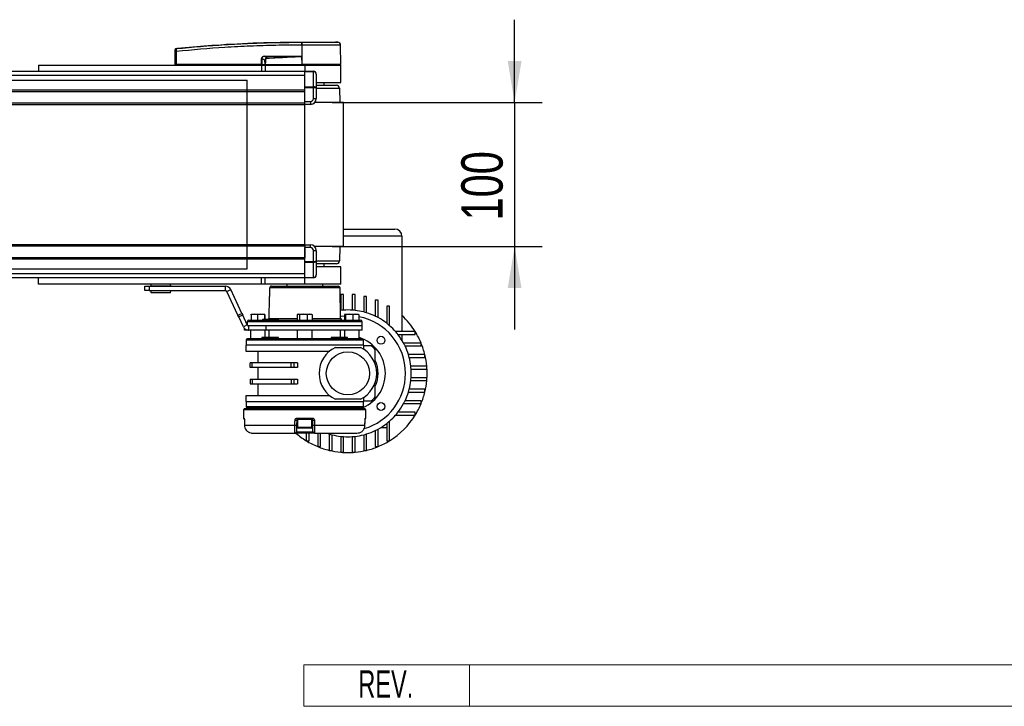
# Model space of a CAD drawing. Header units: millimetres. Extents: x 0 to 420, y 0 to 297.
# Tile 9 of 71: x 195 to 266, y 66 to 116. Entities that reach past the tile are written whole.
import ezdxf
from ezdxf.enums import TextEntityAlignment as Align

# ---------------------------------------------------------------- set-up
doc = ezdxf.new("R2010")
doc.units = ezdxf.units.MM
doc.layers.add('CARTIGLIO', color=140, linetype='Continuous')
doc.layers.add('QUOTE', color=174, linetype='Continuous')
doc.styles.add('SLDTEXTSTYLE0', font='TXT', dxfattribs={"width": 0.638298})
doc.styles.add('SLDTEXTSTYLE3', font='TXT', dxfattribs={"width": 0.75})
doc.dimstyles.new('SLDDIMSTYLE2', dxfattribs={"dimtxt": 3, "dimasz": 3, "dimexe": 0, "dimexo": 0.0625, "dimgap": 0.75, "dimtad": 1, "dimlfac": 9.583032, "dimrnd": 1e-09, "dimzin": 12, "dimdsep": 46, "dimtxsty": 'SLDTEXTSTYLE3', "dimsah": 1, "dimcen": 0.09, "dimadec": 0, "dimazin": 3, "dimtfac": 1, "dimtdec": 3, "dimtmove": 0, "dimatfit": 0, "dimfxl": 0, "dimfrac": 2, "dimtolj": 1, "dimtzin": 12, "dimarcsym": 0})

# ---------------------------------------------------------------- blocks, each defined once
blk = doc.blocks.new('SW_NOTE_0_27')
at = {"layer": 'CARTIGLIO', "color": 0, "insert": (2.34, 2.578), "char_height": 2, "attachment_point": 2, "style": 'SLDTEXTSTYLE0'}
blk.add_mtext('REV.', dxfattribs=at)
blk = doc.blocks.new('Cartiglio ALUSIC')
at = {"color": 161, "linetype": 'Continuous', "lineweight": 18}
for p, q in [((113.971, 150.999), (113.971, 153.999)), ((113.971, 153.999), (313.621, 153.999)), ((125.971, 153.999), (125.971, 150.999)), ((113.971, 150.999), (313.621, 150.999))]:
    blk.add_line(p, q, dxfattribs=at)
at = {"layer": 'CARTIGLIO', "color": 140}
blk.add_blockref('SW_NOTE_0_27', (117.568, 151.037), dxfattribs=at)
at = {"layer": 'CARTIGLIO', "color": 140, "style": 'SLDTEXTSTYLE0', "width": 0.638298}
for tag, height, p in [('AUTOATTR1', 3.5, (223.449, 133.7)), ('AUTOATTR2', 3.5, (221.929, 127.422)), ('AUTOATTR11', 3.5, (222.862, 121.411)), ('AUTOATTR8', 4, (219.244, 110.003)), ('AUTOATTR9', 4, (218.122, 100.423)), ('AUTOATTR0', 4, (249.033, 100.312))]:
    blk.add_attdef(tag, text='', height=height, dxfattribs=at).set_placement(p, align=Align.TOP_CENTER)
at = {"layer": 'CARTIGLIO', "color": 140}
for tag in ['AUTOATTR13', 'AUTOATTR12', 'AUTOATTR10', 'AUTOATTR7', 'AUTOATTR6', 'AUTOATTR5', 'AUTOATTR4', 'AUTOATTR3']:
    blk.add_attdef(tag, (0, 0), '', height=4, dxfattribs=at)
blk = doc.blocks.new('_D_4')
at = {"layer": 'QUOTE'}
for p, q in [((230.451, 109.906), (230.451, 115.906)), ((217.237, 109.906), (232.451, 109.906)), ((230.451, 109.906), (230.451, 99.471)), ((217.237, 99.471), (232.451, 99.471)), ((230.451, 99.471), (230.451, 93.471))]:
    blk.add_line(p, q, dxfattribs=at)
for points in [[(230.451, 109.906), (230.951, 112.906), (229.951, 112.906)], [(230.451, 99.471), (229.951, 96.471), (230.951, 96.471)]]:
    blk.add_solid(points, dxfattribs=at)
at = {"layer": 'QUOTE', "insert": (226.584, 101.364), "char_height": 3, "attachment_point": 1, "rotation": 90, "style": 'SLDTEXTSTYLE3'}
blk.add_mtext('100', dxfattribs=at)

msp = doc.modelspace()

# ---------------------------------------------------------------- linework, layer by layer
at = {"color": 7, "linetype": 'Continuous', "lineweight": 25}
for p, q in [((215.0192, 114.2892), (215.0193, 114.2892)), ((217.6466, 114.2748), (217.4651, 114.2892)), ((205.846, 112.6717), (205.8541, 113.6061)), ((205.9306, 113.6061), (205.9224, 112.6717)), ((205.9304, 113.8272), (205.9303, 113.8272)), ((215.019, 114.0692), (215.0021, 114.0692)), ((215.019, 114.0692), (215.018, 112.6717)), ((217.8454, 112.6717), (217.8332, 114.0691)), ((212.1121, 112.6717), (212.1138, 113.093)), ((212.1333, 113.093), (212.1316, 112.6717)), ((212.3534, 112.9785), (212.1333, 113.093)), ((212.3415, 113.2368), (212.525, 113.1414)), ((214.7904, 113.2368), (212.3415, 113.2368)), ((212.3429, 113.2637), (214.7917, 113.2637)), ((215.0124, 113.2512), (215.0125, 113.2454)), ((215.0125, 113.2454), (215.0175, 112.6717)), ((176.2804, 112.1719), (215.2371, 112.1719)), ((195.9322, 112.6196), (195.9322, 112.1719)), ((195.9322, 112.6196), (212.1066, 112.6196)), ((205.846, 112.6717), (205.9224, 112.6717)), ((205.8968, 112.6717), (205.8977, 112.6196)), ((212.1121, 112.6717), (205.9224, 112.6717)), ((205.9263, 112.6717), (205.9264, 112.6196)), ((212.1066, 112.6196), (212.1066, 112.1719)), ((212.1066, 112.6196), (212.3675, 112.6196)), ((212.1316, 112.6717), (212.1121, 112.6717)), ((212.1162, 112.6717), (212.1163, 112.6196)), ((212.1316, 112.6717), (212.3643, 112.6717)), ((212.1677, 112.6717), (212.1683, 112.6196)), ((212.3675, 112.6196), (212.3675, 112.1719)), ((212.3675, 112.6196), (215.2371, 112.6196)), ((212.3723, 112.6717), (215.0175, 112.6717)), ((212.3886, 112.6717), (212.389, 112.6196)), ((215.018, 112.6717), (215.0175, 112.6717)), ((217.8454, 112.6717), (215.018, 112.6717)), ((215.0201, 112.6717), (215.0201, 112.6196)), ((215.2371, 112.6196), (217.8459, 112.6196)), ((215.2371, 112.6196), (215.2371, 112.1719)), ((215.2371, 112.1719), (215.8632, 112.1719)), ((215.2371, 112.1414), (215.2371, 112.1719)), ((215.8632, 112.1414), (215.2371, 112.1414)), ((215.2371, 111.0546), (215.2371, 112.1414)), ((215.8632, 112.1719), (215.8632, 112.1414)), ((215.8632, 111.0546), (215.8632, 112.1414)), ((217.7937, 112.6196), (217.7946, 112.6717)), ((217.8459, 111.3673), (217.8459, 112.6196)), ((58.7105, 111.8862), (215.2371, 111.8862)), ((216.0719, 111.9632), (216.0719, 110.9376)), ((216.0824, 111.3673), (217.8459, 111.3673)), ((216.6459, 111.1586), (216.6459, 111.3673)), ((58.7105, 110.8154), (215.2371, 110.8154)), ((58.7105, 110.711), (215.2371, 110.711)), ((215.2371, 111.0546), (215.8632, 111.0546)), ((215.2371, 110.9808), (215.2371, 111.0546)), ((215.8632, 110.9808), (215.2371, 110.9808)), ((215.2371, 109.9806), (215.2371, 110.9808)), ((215.2371, 109.8762), (215.2371, 110.711)), ((215.8632, 111.0546), (215.8632, 110.9808)), ((215.8632, 110.1893), (215.8632, 110.9808)), ((216.0719, 111.1586), (217.5328, 111.1586)), ((216.0719, 110.9499), (217.7937, 110.9499)), ((216.0719, 110.9376), (216.0719, 110.1893)), ((217.8111, 109.9064), (217.7937, 110.9499)), ((215.2371, 109.9806), (215.6545, 109.9806)), ((215.6545, 109.9806), (215.6545, 109.7718)), ((215.8632, 110.1893), (216.0719, 110.1893)), ((58.7105, 109.8762), (215.2371, 109.8762)), ((58.7105, 109.7718), (215.2371, 109.7718)), ((215.2371, 109.7718), (215.2371, 109.8762)), ((215.6545, 109.7718), (215.2371, 109.7718)), ((215.2371, 99.6059), (215.2371, 109.7718)), ((218.0546, 109.9064), (215.9615, 109.9064)), ((218.0546, 99.4713), (218.0546, 109.9064)), ((218.0546, 100.7439), (221.7591, 100.7439)), ((222.2808, 100.2221), (218.0546, 100.2221)), ((222.2808, 100.2221), (222.2808, 93.3141)), ((215.2371, 99.6059), (58.7105, 99.6059)), ((215.2371, 99.5015), (58.7105, 99.5015)), ((215.2371, 99.6059), (215.6545, 99.6059)), ((215.2371, 99.6059), (215.2371, 99.5015)), ((215.2371, 99.5015), (215.2371, 98.6667)), ((215.6545, 99.3972), (215.2371, 99.3972)), ((215.2371, 98.3969), (215.2371, 99.3972)), ((215.6545, 99.3972), (215.6545, 99.6059)), ((218.0546, 99.4713), (215.9615, 99.4713)), ((217.7937, 98.4278), (217.8111, 99.4713)), ((215.2371, 98.6667), (58.7105, 98.6667)), ((215.2371, 98.5624), (58.7105, 98.5624)), ((215.8632, 99.1885), (216.0719, 99.1885)), ((215.8632, 98.3969), (215.8632, 99.1885)), ((216.0719, 99.1885), (216.0719, 98.4401)), ((215.2371, 98.3969), (215.8632, 98.3969)), ((215.2371, 98.3231), (215.2371, 98.3969)), ((215.8632, 98.3231), (215.2371, 98.3231)), ((215.2371, 97.2364), (215.2371, 98.3231)), ((215.8632, 98.3969), (215.8632, 98.3231)), ((215.8632, 97.2364), (215.8632, 98.3231)), ((216.0719, 98.4401), (216.0719, 97.4145)), ((216.0719, 98.4278), (217.7937, 98.4278)), ((217.5328, 98.2191), (216.0719, 98.2191)), ((217.8459, 98.0104), (216.0824, 98.0104)), ((216.6459, 98.0104), (216.6459, 98.2191)), ((217.8459, 96.7582), (217.8459, 98.0104)), ((215.2371, 97.4916), (58.7105, 97.4916)), ((215.2371, 97.2058), (176.7165, 97.2058)), ((195.9322, 96.7582), (195.9322, 97.2058)), ((212.1066, 96.7582), (212.1066, 97.2058)), ((212.3675, 96.7582), (212.3675, 97.2058)), ((215.2371, 97.2364), (215.8632, 97.2364)), ((215.2371, 97.2058), (215.2371, 97.2364)), ((215.8632, 97.2058), (215.2371, 97.2058)), ((215.2371, 96.7582), (215.2371, 97.2058)), ((215.8632, 97.2364), (215.8632, 97.2058)), ((212.1066, 96.7582), (195.9322, 96.7582)), ((199.9475, 96.7582), (199.9475, 96.7556)), ((200.7812, 96.7556), (200.7812, 96.7582)), ((203.658, 96.2886), (203.658, 96.6017)), ((203.658, 96.6017), (203.9711, 96.6017)), ((203.9711, 96.6017), (203.9711, 96.2886)), ((203.9711, 96.6017), (209.4966, 96.6017)), ((204.0928, 96.7384), (204.087, 96.6288)), ((204.087, 96.6288), (205.5248, 96.6288)), ((204.1043, 96.7384), (204.0928, 96.7384)), ((205.519, 96.7384), (204.1043, 96.7384)), ((204.1192, 96.6069), (204.1079, 96.6069)), ((205.5039, 96.6069), (204.1192, 96.6069)), ((204.1693, 96.6069), (204.1693, 96.6017)), ((205.4424, 96.6017), (205.4424, 96.6069)), ((205.5248, 96.6288), (205.519, 96.7384)), ((209.4966, 96.2886), (209.4966, 96.6017)), ((209.5912, 96.2284), (209.8749, 96.3607)), ((210.6808, 94.6325), (209.8749, 96.3607)), ((212.3675, 96.7582), (212.1066, 96.7582)), ((215.2371, 96.7582), (212.3675, 96.7582)), ((212.696, 96.4781), (212.6956, 96.4782)), ((217.798, 96.4781), (212.696, 96.4781)), ((212.8216, 96.6012), (217.6728, 96.6012)), ((213.9327, 96.7582), (213.9327, 96.6012)), ((217.8459, 96.7582), (215.2371, 96.7582)), ((216.5415, 96.6012), (216.5415, 96.7582)), ((217.8365, 94.2719), (217.798, 96.4781)), ((203.9711, 96.2886), (203.658, 96.2886)), ((203.9711, 96.2886), (209.4966, 96.2886)), ((204.087, 96.2614), (204.0928, 96.1519)), ((205.5248, 96.2614), (204.087, 96.2614)), ((204.0928, 96.1519), (205.519, 96.1519)), ((204.1079, 96.2834), (205.5039, 96.2834)), ((204.1248, 96.1321), (204.1136, 96.1321)), ((205.4982, 96.1321), (204.1248, 96.1321)), ((204.1693, 96.2886), (204.1693, 96.2834)), ((205.4424, 96.2834), (205.4424, 96.2886)), ((205.519, 96.1519), (205.5248, 96.2614)), ((210.3971, 94.5002), (209.5912, 96.2284)), ((212.6648, 95.8194), (212.6378, 94.2719)), ((212.6666, 95.8194), (212.6648, 95.8194)), ((212.687, 96.0245), (212.6867, 96.0246)), ((217.8459, 96.0035), (217.8459, 94.8496)), ((218.0546, 96.0035), (217.8459, 96.0035)), ((218.0546, 94.8687), (218.0546, 96.0035)), ((218.6807, 96.0035), (218.6807, 94.8687)), ((218.8894, 96.0035), (218.6807, 96.0035)), ((218.8894, 94.8496), (218.8894, 96.0035)), ((219.7242, 95.8646), (219.5155, 95.8646)), ((219.5155, 95.8646), (219.5155, 94.7336)), ((219.7242, 94.6744), (219.7242, 95.8646)), ((220.3503, 95.5924), (220.3503, 94.4292)), ((220.559, 95.5924), (220.3503, 95.5924)), ((220.559, 94.3227), (220.559, 95.5924)), ((221.1851, 95.1646), (221.1851, 93.9133)), ((221.3938, 95.1646), (221.1851, 95.1646)), ((221.3938, 93.741), (221.3938, 95.1646)), ((210.3971, 94.5002), (210.6808, 94.6325)), ((210.4567, 94.3724), (210.3971, 94.5002)), ((210.7404, 94.5047), (210.4567, 94.3724)), ((210.7891, 93.6594), (210.4567, 94.3724)), ((210.6808, 94.6325), (210.7404, 94.5047)), ((211.0729, 93.7917), (210.7404, 94.5047)), ((211.5802, 94.5663), (211.3482, 94.5392)), ((211.3482, 94.5392), (211.3482, 94.1489)), ((211.365, 94.5663), (211.5802, 94.5663)), ((211.8122, 94.5392), (211.5802, 94.5663)), ((211.5802, 94.5663), (212.061, 94.5663)), ((212.061, 94.5663), (211.8122, 94.5392)), ((211.8122, 94.5392), (211.8122, 94.1489)), ((212.3097, 94.5392), (212.061, 94.5663)), ((212.061, 94.5663), (212.3265, 94.5663)), ((212.3097, 94.5392), (212.3097, 94.2011)), ((212.3282, 94.566), (212.3273, 94.5663)), ((212.3432, 94.5392), (212.3432, 94.2011)), ((212.6378, 94.2719), (214.6925, 94.2719)), ((214.6925, 94.5392), (214.6925, 94.1489)), ((214.7555, 94.5663), (214.7297, 94.5569)), ((214.7555, 94.5663), (214.7799, 94.5663)), ((214.7799, 94.5663), (215.1397, 94.5663)), ((215.1397, 94.5663), (214.8674, 94.5392)), ((214.8674, 94.5392), (214.8674, 94.1489)), ((215.4121, 94.5392), (215.1397, 94.5663)), ((215.1397, 94.5663), (215.5969, 94.5663)), ((215.5969, 94.5663), (215.4121, 94.5392)), ((215.4121, 94.5392), (215.4121, 94.1489)), ((215.7818, 94.5392), (215.5969, 94.5663)), ((215.5969, 94.5663), (215.7187, 94.5663)), ((215.7445, 94.5569), (215.7187, 94.5663)), ((215.7818, 94.5392), (215.7818, 94.1489)), ((215.7818, 94.2719), (217.8365, 94.2719)), ((217.8264, 94.8473), (217.8459, 94.8496)), ((218.1086, 94.5392), (218.324, 94.5663)), ((218.1086, 94.5392), (218.1086, 94.1489)), ((218.1469, 94.5663), (218.1406, 94.564)), ((218.1531, 94.5663), (218.4576, 94.5663)), ((218.4576, 94.5663), (218.1976, 94.5392)), ((218.1976, 94.5392), (218.1976, 94.1489)), ((218.7176, 94.5392), (218.4576, 94.5663)), ((218.4576, 94.5663), (218.933, 94.5663)), ((218.933, 94.5663), (218.7176, 94.5392)), ((218.7176, 94.5392), (218.7176, 94.1489)), ((219.1485, 94.5392), (218.933, 94.5663)), ((218.933, 94.5663), (219.1099, 94.5663)), ((219.1164, 94.564), (219.1101, 94.5663)), ((219.1485, 94.5392), (219.1485, 94.1489)), ((211.0729, 93.7917), (210.7891, 93.6594)), ((210.8715, 93.4184), (210.8715, 93.5453)), ((211.0682, 94.0259), (211.0644, 93.8098)), ((219.406, 94.0259), (211.0682, 94.0259)), ((211.1674, 93.7315), (211.152, 93.7315)), ((211.1674, 93.7315), (211.1674, 93.4184)), ((212.4172, 93.7315), (211.1674, 93.7315)), ((211.1934, 94.1489), (219.2808, 94.1489)), ((212.1808, 94.2011), (212.1799, 94.1489)), ((212.1902, 94.2011), (212.1808, 94.2011)), ((212.1902, 94.2011), (212.1896, 94.1489)), ((212.286, 94.2011), (212.1902, 94.2011)), ((212.286, 94.2011), (212.2853, 94.1489)), ((212.321, 94.2011), (212.286, 94.2011)), ((212.321, 94.2011), (212.3213, 94.1489)), ((212.5713, 94.2011), (212.321, 94.2011)), ((219.4112, 93.7315), (212.4148, 93.7315)), ((212.4172, 93.7315), (212.4172, 93.4184)), ((219.4112, 93.7315), (212.4172, 93.7315)), ((212.5815, 94.2011), (212.5806, 94.1489)), ((212.5896, 94.2011), (212.5889, 94.1489)), ((212.6664, 94.2011), (212.6655, 94.1489)), ((212.6757, 94.2011), (212.6664, 94.2011)), ((212.6757, 94.2011), (212.6751, 94.1489)), ((212.7083, 94.2011), (212.6757, 94.2011)), ((212.7083, 94.2011), (212.7076, 94.1489)), ((212.7603, 94.2011), (212.7083, 94.2011)), ((212.7603, 94.2011), (212.7612, 94.1489)), ((212.833, 94.2011), (212.7603, 94.2011)), ((212.833, 94.2011), (212.8338, 94.1489)), ((212.8354, 94.2011), (212.833, 94.2011)), ((212.8364, 94.1489), (212.8354, 94.2011)), ((213.3296, 94.1489), (213.3287, 94.2011)), ((219.4112, 93.7315), (219.406, 94.0259)), ((219.4112, 93.4184), (219.4112, 93.7315)), ((210.9758, 93.4184), (210.8715, 93.4184)), ((210.9758, 93.469), (210.9758, 93.4184)), ((211.1674, 93.4184), (210.9758, 93.4184)), ((212.4172, 93.4184), (211.1674, 93.4184)), ((211.2979, 93.4184), (211.2979, 92.7923)), ((212.1283, 92.8967), (212.1283, 92.7923)), ((213.3284, 92.8967), (212.1283, 92.8967)), ((212.3622, 92.8967), (212.3622, 93.4184)), ((219.4112, 93.4184), (212.4172, 93.4184)), ((212.6347, 93.4184), (212.6347, 92.8967)), ((213.3284, 92.7923), (213.3284, 92.8967)), ((214.6893, 93.4184), (214.6893, 92.7923)), ((215.785, 92.7923), (215.785, 93.4184)), ((217.1459, 92.8967), (217.1459, 92.7923)), ((218.3459, 92.8967), (217.1459, 92.8967)), ((217.8395, 92.8967), (217.8395, 93.4184)), ((218.112, 93.4184), (218.112, 92.8967)), ((218.3459, 92.7923), (218.3459, 92.8967)), ((219.1764, 92.7923), (219.1764, 93.4184)), ((223.2443, 93.3141), (221.8207, 93.3141)), ((221.993, 93.1054), (223.2443, 93.1054)), ((222.2808, 93.1054), (222.2808, 92.6897)), ((223.2443, 93.1054), (223.2443, 93.3141)), ((210.9587, 92.3228), (210.9587, 91.9054)), ((219.5155, 92.3228), (210.9587, 92.3228)), ((210.9848, 92.688), (210.9848, 92.3228)), ((219.4894, 92.688), (210.9848, 92.688)), ((217.4579, 92.1662), (219.2774, 92.1662)), ((219.4894, 92.3228), (219.4894, 92.688)), ((219.5155, 92.0309), (219.5155, 92.3228)), ((223.6721, 92.4793), (222.4024, 92.4793)), ((222.509, 92.2706), (223.6721, 92.2706)), ((223.6721, 92.2706), (223.6721, 92.4793)), ((210.9587, 91.9054), (217.0487, 91.9054)), ((211.8457, 91.9054), (211.8457, 91.0497)), ((223.9443, 91.6445), (222.7541, 91.6445)), ((222.8133, 91.4358), (223.9443, 91.4358)), ((223.9443, 91.4358), (223.9443, 91.6445)), ((211.2718, 90.7157), (211.2718, 91.0497)), ((211.4265, 91.0497), (211.2718, 91.0497)), ((211.4265, 90.7157), (211.2718, 90.7157)), ((211.4265, 90.7157), (211.4265, 91.0497)), ((214.2584, 91.0497), (211.4265, 91.0497)), ((214.2584, 90.7157), (211.4265, 90.7157)), ((211.8457, 90.7157), (211.8457, 89.8601)), ((214.2584, 90.7157), (214.2584, 91.0497)), ((214.4466, 91.0497), (214.2584, 91.0497)), ((214.4466, 90.7157), (214.2584, 90.7157)), ((214.4466, 91.0497), (214.4466, 90.7157)), ((214.724, 91.0497), (214.4466, 91.0497)), ((214.724, 90.7157), (214.4466, 90.7157)), ((214.724, 91.0497), (214.724, 90.7157)), ((224.0832, 90.8097), (222.9294, 90.8097)), ((224.0832, 90.601), (224.0832, 90.8097)), ((222.9484, 90.601), (224.0832, 90.601)), ((224.0832, 89.9749), (222.9484, 89.9749)), ((224.0832, 89.7662), (224.0832, 89.9749)), ((211.2718, 89.8601), (211.2718, 89.5261)), ((211.2718, 89.8601), (211.4265, 89.8601)), ((211.2718, 89.5261), (211.4265, 89.5261)), ((211.4265, 89.8601), (211.4265, 89.5261)), ((211.4265, 89.8601), (214.2584, 89.8601)), ((211.4265, 89.5261), (214.2584, 89.5261)), ((211.8457, 89.5261), (211.8457, 88.6705)), ((214.2584, 89.8601), (214.2584, 89.5261)), ((214.2584, 89.8601), (214.4466, 89.8601)), ((214.2584, 89.5261), (214.4466, 89.5261)), ((214.4466, 89.8601), (214.4466, 89.5261)), ((214.4466, 89.8601), (214.724, 89.8601)), ((214.4466, 89.5261), (214.724, 89.5261)), ((214.724, 89.8601), (214.724, 89.5261)), ((222.9294, 89.7662), (224.0832, 89.7662)), ((210.9587, 88.6705), (210.9587, 88.2531)), ((217.0487, 88.6705), (210.9587, 88.6705)), ((219.5155, 88.2531), (219.5155, 88.5449)), ((222.7541, 88.9313), (223.9443, 88.9313)), ((223.9443, 89.14), (222.8133, 89.14)), ((223.9443, 88.9313), (223.9443, 89.14)), ((210.9587, 88.2531), (215.2371, 88.2531)), ((210.9848, 88.2531), (210.9848, 87.8878)), ((210.9848, 87.8878), (219.4894, 87.8878)), ((215.2371, 88.2531), (219.5155, 88.2531)), ((219.2774, 88.4096), (217.4579, 88.4096)), ((219.4894, 87.8878), (219.4894, 88.2531)), ((222.4024, 88.0965), (223.6721, 88.0965)), ((223.6721, 88.3052), (222.509, 88.3052)), ((223.6721, 88.0965), (223.6721, 88.3052)), ((210.8027, 87.6791), (210.8081, 87.0521)), ((210.8027, 87.6791), (219.6716, 87.6791)), ((210.8544, 87.7313), (210.8544, 87.6791)), ((210.8544, 87.7313), (219.6199, 87.7313)), ((211.2979, 87.7835), (211.2979, 87.7313)), ((212.1283, 87.7835), (212.1283, 87.7313)), ((213.3284, 87.7313), (213.3284, 87.7835)), ((214.6893, 87.7835), (214.6893, 87.7313)), ((215.785, 87.7313), (215.785, 87.7835)), ((217.1459, 87.7835), (217.1459, 87.7313)), ((218.3459, 87.7313), (218.3459, 87.7835)), ((219.1764, 87.7313), (219.1764, 87.7835)), ((219.6199, 87.6791), (219.6199, 87.7313)), ((219.6661, 87.0521), (219.6716, 87.6791)), ((221.8207, 87.2617), (223.2443, 87.2617)), ((223.2443, 87.4704), (221.993, 87.4704)), ((223.2443, 87.2617), (223.2443, 87.4704)), ((210.8081, 87.0521), (210.8417, 87.0521)), ((210.8646, 86.898), (210.8659, 86.8983)), ((210.8654, 86.8978), (210.8697, 86.5262)), ((210.8697, 86.5259), (210.8697, 86.5257)), ((210.8702, 86.5263), (214.5259, 86.5263)), ((214.6535, 86.8974), (214.647, 86.5253)), ((214.7154, 86.8974), (214.6535, 86.8974)), ((214.6929, 87.0521), (215.7814, 87.0521)), ((215.7686, 86.9487), (214.7057, 86.9487)), ((214.7154, 86.9487), (214.7154, 86.3852)), ((214.7154, 86.3852), (215.7485, 86.3852)), ((215.7485, 86.3852), (215.7589, 86.3852)), ((215.7589, 86.3852), (215.7589, 86.9487)), ((215.8207, 86.8974), (215.7589, 86.8974)), ((215.8272, 86.5253), (215.8207, 86.8974)), ((215.9483, 86.5263), (219.604, 86.5263)), ((219.6045, 86.5257), (219.6089, 86.8978)), ((219.6084, 86.8983), (219.6097, 86.898)), ((219.6325, 87.0521), (219.6661, 87.0521)), ((220.7694, 86.3747), (221.1851, 86.3747)), ((221.1851, 86.6626), (221.1851, 85.4112)), ((221.3938, 85.4112), (221.3938, 86.8348)), ((211.4513, 85.9573), (214.5346, 85.9573)), ((215.9397, 85.9573), (214.5346, 85.9573)), ((214.6389, 86.0599), (215.8353, 86.0599)), ((215.6963, 86.3226), (214.778, 86.3226)), ((215.3415, 85.9573), (215.3415, 85.4112)), ((215.5502, 85.4112), (215.5502, 85.9573)), ((215.9397, 85.9573), (219.023, 85.9573)), ((216.1763, 85.9573), (216.1763, 84.9834)), ((216.385, 84.9834), (216.385, 85.9573)), ((217.0111, 85.9014), (217.0111, 84.7112)), ((217.2198, 84.7112), (217.2198, 85.8423)), ((217.8459, 85.7262), (217.8459, 84.5724)), ((218.0546, 84.5724), (218.0546, 85.7071)), ((218.6807, 85.7071), (218.6807, 84.5724)), ((218.8894, 84.5724), (218.8894, 85.7262)), ((219.5155, 85.8423), (219.5155, 84.7112)), ((219.7242, 84.7112), (219.7242, 85.9014)), ((220.3503, 86.1466), (220.3503, 84.9834)), ((220.559, 84.9834), (220.559, 86.2531)), ((215.3415, 85.4112), (215.5502, 85.4112)), ((216.1763, 84.9834), (216.385, 84.9834)), ((220.3503, 84.9834), (220.559, 84.9834)), ((221.1851, 85.4112), (221.3938, 85.4112)), ((217.0111, 84.7112), (217.2198, 84.7112)), ((217.8459, 84.5724), (218.0546, 84.5724)), ((218.6807, 84.5724), (218.8894, 84.5724)), ((219.5155, 84.7112), (219.7242, 84.7112))]:
    msp.add_line(p, q, dxfattribs=at)
at = {"color": 7, "linetype": 'Continuous'}
for p, q in [((62.8845, 111.5239), (211.0631, 111.5239)), ((211.0631, 97.8539), (211.0631, 111.5239)), ((62.8845, 97.8539), (211.0631, 97.8539))]:
    msp.add_line(p, q, dxfattribs=at)
at = {"color": 7, "linetype": 'Continuous', "lineweight": 25, "flags": 128}
for points in [[(214.7904, 113.2368), (214.9148, 113.2416), (215.0125, 113.2454)], [(212.6956, 96.4782), (212.6894, 96.1607), (212.6867, 96.0246)], [(212.696, 96.4781), (212.694, 96.3738), (212.687, 96.0245)], [(217.8337, 94.4277), (217.8795, 94.4333), (218.1086, 94.4539)], [(210.8654, 86.8978), (210.8647, 86.8979), (210.8646, 86.898)], [(210.8659, 86.8983), (210.8683, 86.6897), (210.8702, 86.5263)], [(210.8697, 86.5257), (210.8691, 86.5259), (210.8702, 86.5263)], [(214.5259, 86.5263), (214.5296, 86.7349), (214.5326, 86.8983)], [(215.9417, 86.8983), (215.9454, 86.6897), (215.9483, 86.5263)], [(219.604, 86.5263), (219.6064, 86.7349), (219.6084, 86.8983)], [(219.604, 86.5263), (219.6052, 86.5259), (219.6045, 86.5257)], [(219.6097, 86.898), (219.6095, 86.8979), (219.6089, 86.8978)]]:
    msp.add_lwpolyline(points, dxfattribs=at)
at = {"color": 7, "linetype": 'Continuous', "lineweight": 25}
for centre, radius in [((220.7657, 92.686), 0.287), ((218.3677, 90.2879), 1.5653), ((220.7657, 87.8898), 0.287)]:
    msp.add_circle(centre, radius, dxfattribs=at)
for centre, radius, start, end in [((215.7859, 114.1133), 0.7851, 168.120168, 183.219012), ((219.2511, 113.7923), 4.2609, 173.303191, 173.496611), ((215.803, 114.1127), 0.7852, 168.081743, 183.180073), ((217.6246, 114.0673), 0.2087, 0.500011, 83.923128), ((205.8924, 111.2959), 2.3105, 89.051899, 90.948101), ((205.9384, 113.7284), 0.0832, 96.104195, 179.384141), ((212.1235, 115.7508), 2.6578, 269.78976, 270.21024), ((212.1267, 113.2609), 0.2162, 353.585658, 0.74759), ((140.4508, 109.658), 72.1583, 2.731259, 2.766996), ((214.5755, 113.2609), 0.2162, 353.585658, 0.74759), ((215.8632, 111.9632), 0.2087, 0, 90), ((217.5328, 110.9499), 0.2087, 0, 90), ((215.6545, 110.1893), 0.2087, 270, 0), ((215.6545, 110.1893), 0.4174, 270, 0), ((221.7591, 100.2221), 0.5218, 0, 90), ((215.6545, 99.1885), 0.4174, 0, 90), ((215.6545, 99.1885), 0.2087, 0, 90), ((217.5328, 98.4278), 0.2087, 270, 0), ((215.8632, 97.4145), 0.2087, 270, 0), ((204.1079, 96.6277), 0.0209, 177, 270), ((204.1136, 96.7373), 0.0209, 90, 177), ((205.4982, 96.7373), 0.0209, 3, 90), ((205.5039, 96.6277), 0.0209, 270, 3), ((209.4966, 96.1843), 0.4174, 25, 90), ((217.6728, 96.4759), 0.1252, 1, 90), ((204.1079, 96.2625), 0.0209, 90, 183), ((204.1136, 96.153), 0.0209, 183, 270), ((205.4982, 96.153), 0.0209, 270, 357), ((205.5039, 96.2625), 0.0209, 357, 90), ((209.4966, 96.1843), 0.1044, 25, 90), ((212.7188, 95.8185), 0.0522, 153.897556, 179.00172), ((212.5126, 94.2741), 0.1252, 324.314665, 359), ((217.9617, 94.2741), 0.1252, 181, 270), ((218.3677, 90.2879), 4.5914, 93.909564, 96.524979), ((218.3677, 90.2879), 4.5914, 86.090436, 93.909564), ((218.3677, 90.2879), 4.5914, 83.475021, 86.090436), ((218.3677, 90.2879), 4.5914, 75.522488, 83.475021), ((218.3677, 90.2879), 4.174, 0, 79.218646), ((218.3677, 90.2879), 4.5914, 72.815204, 75.522488), ((218.3677, 90.2879), 4.5914, 64.416998, 72.815204), ((218.3677, 90.2879), 4.5914, 61.492569, 64.416998), ((218.3677, 90.2879), 4.5914, 52.147097, 61.492569), ((218.3677, 90.2879), 5.7393, 31.821369, 47.014114), ((211.1934, 94.0237), 0.1252, 90, 179), ((219.2808, 94.0237), 0.1252, 1, 90), ((218.3677, 90.2879), 4.5914, 48.769423, 52.147097), ((218.3677, 90.2879), 4.5914, 41.230577, 48.769423), ((211.0892, 92.688), 0.1044, 90, 180), ((218.3677, 90.2879), 2.7131, 0, 72.657865), ((219.3851, 92.688), 0.1044, 0, 90), ((218.3677, 90.2879), 4.5914, 37.852903, 41.230577), ((218.3677, 90.2879), 4.5914, 28.507431, 37.852903), ((218.3677, 90.2879), 5.7393, 22.446351, 31.821369), ((218.3677, 90.2879), 2.087, 115.841933, 244.158067), ((218.3677, 90.2879), 2.087, 295.841933, 64.158067), ((218.3677, 90.2879), 2.6088, 40.535802, 49.464198), ((218.3677, 90.2879), 4.5914, 25.583002, 28.507431), ((218.3677, 90.2879), 4.5914, 17.184796, 25.583002), ((218.3677, 90.2879), 5.7393, 13.672018, 22.446351), ((218.3677, 90.2879), 4.5914, 14.477512, 17.184796), ((218.3677, 90.2879), 4.5914, 6.524979, 14.477512), ((218.3677, 90.2879), 5.7393, 5.215909, 13.672018), ((218.3677, 90.2879), 2.1914, 334.791235, 25.208765), ((218.3677, 90.2879), 4.5914, 3.909564, 6.524979), ((218.3677, 90.2879), 5.7393, 354.784091, 5.215909), ((218.3677, 90.2879), 2.7131, 289.557214, 0), ((218.3677, 90.2879), 4.174, 286.403256, 0), ((218.3677, 90.2879), 4.5914, 353.475021, 356.090436), ((218.3677, 90.2879), 4.5914, 356.090436, 3.909564), ((218.3677, 90.2879), 4.5914, 345.522488, 353.475021), ((218.3677, 90.2879), 5.7393, 346.327982, 354.784091), ((218.3677, 90.2879), 2.6088, 310.535802, 319.464198), ((218.3677, 90.2879), 4.5914, 334.416998, 342.815204), ((218.3677, 90.2879), 4.5914, 342.815204, 345.522488), ((218.3677, 90.2879), 5.7393, 337.553649, 346.327982), ((211.0892, 87.8878), 0.1044, 180, 270), ((219.3851, 87.8878), 0.1044, 270, 0), ((218.3677, 90.2879), 4.5914, 322.147097, 331.492569), ((218.3677, 90.2879), 4.5914, 331.492569, 334.416998), ((218.3677, 90.2879), 5.7393, 328.178631, 337.553649), ((218.3677, 90.2879), 4.5914, 311.230577, 318.769423), ((218.3677, 90.2879), 5.7393, 301.821369, 328.178631), ((218.3677, 90.2879), 4.5914, 318.769423, 322.147097), ((210.9125, 87.053), 0.1044, 180.5, 239.656256), ((210.9466, 87.053), 0.105, 180.483929, 208.017591), ((214.6069, 89.2429), 2.7179, 268.292536, 270.845926), ((214.6135, 89.6175), 2.7204, 268.294895, 270.84236), ((214.9123, 87.0268), 0.2209, 173.421252, 200.711868), ((214.778, 86.3852), 0.0626, 180, 270), ((215.6963, 86.3852), 0.0626, 270, 0), ((215.5619, 87.0268), 0.2209, 339.288132, 6.578748), ((215.8607, 89.6175), 2.7204, 269.15764, 271.705105), ((215.8673, 89.2429), 2.7179, 269.154074, 271.707464), ((219.5618, 87.053), 0.1044, 300.228465, 359.5), ((219.5276, 87.053), 0.105, 332.086988, 359.516), ((218.3677, 90.2879), 4.5914, 298.507431, 307.852903), ((218.3677, 90.2879), 4.5914, 307.852903, 311.230577), ((214.5346, 86.0617), 0.1044, 270, 359), ((218.3677, 90.2879), 5.7393, 228.985668, 238.178631), ((215.9397, 86.0617), 0.1044, 181, 270), ((218.3677, 90.2879), 4.5914, 250.592957, 252.815204), ((218.3677, 90.2879), 4.5914, 252.815204, 255.522488), ((218.3677, 90.2879), 4.5914, 255.522488, 263.475021), ((218.3677, 90.2879), 4.5914, 263.475021, 266.090436), ((218.3677, 90.2879), 4.5914, 266.090436, 273.909564), ((218.3677, 90.2879), 4.5914, 273.909564, 276.524979), ((218.3677, 90.2879), 4.5914, 276.524979, 284.477512), ((218.3677, 90.2879), 4.5914, 284.477512, 287.184796), ((218.3677, 90.2879), 4.5914, 287.184796, 295.583002), ((218.3677, 90.2879), 4.5914, 295.583002, 298.507431), ((218.3677, 90.2879), 5.7393, 238.178631, 247.553649), ((218.3677, 90.2879), 5.7393, 247.553649, 256.327982), ((218.3677, 90.2879), 5.7393, 283.672018, 292.446351), ((218.3677, 90.2879), 5.7393, 292.446351, 301.821369), ((218.3677, 90.2879), 5.7393, 256.327982, 264.784091), ((218.3677, 90.2879), 5.7393, 264.784091, 275.215909), ((218.3677, 90.2879), 5.7393, 275.215909, 283.672018)]:
    msp.add_arc(centre, radius, start, end, dxfattribs=at)
for centre, major_axis, ratio, start_param, end_param in [((212.4841, 112.9866), (0.3548, -0.1745), 0.6067254, 2.2520057, 3.4288926), ((212.4814, 112.9869), (0.3357, -0.1662), 0.5569608, 2.2532184, 3.4301053), ((212.6115, 112.9193), (0.2391, -0.1272), 0.7705823, 2.3011388, 3.4780257), ((212.6115, 112.9197), (0.2087, -0.1103), 0.6630178, 2.2990506, 3.4759374), ((215.8632, 111.9632), (0.2087, 0), 0.8535534, 0, 1.5707963), ((215.8632, 110.9376), (0.2087, 0), 0.5606602, 0, 1.5707963), ((215.8632, 110.9376), (0.2087, 0), 0.2071068, 0, 1.5707963), ((215.8632, 98.4401), (0.2087, 0), 0.2071068, 4.712389, 6.2831853), ((215.8632, 98.4401), (0.2087, 0), 0.5606602, 4.712389, 6.2831853), ((215.8632, 97.4145), (0.2087, 0), 0.8535534, 4.712389, 6.2831853)]:
    msp.add_ellipse(centre, major_axis=major_axis, ratio=ratio, start_param=start_param, end_param=end_param, dxfattribs=at)
for points, knots in [([(205.9296, 113.8112), (207.1047, 113.9184), (208.8957, 114.0819), (211.309, 114.2021), (213.1637, 114.2658), (214.3982, 114.2657), (215.0176, 114.2749), (215.0176, 114.2749)], [0, 0, 0, 0, 0.3887669, 0.5925279, 0.7962893, 0.9999993, 1, 1, 1, 1]), ([(205.9304, 113.8272), (205.9654, 113.8308), (206.1817, 113.8527), (207.1309, 113.9454), (209.0811, 114.1047), (211.8949, 114.2578), (213.9773, 114.2787), (215.0192, 114.2892)], [0, 0, 0, 0, 0.0117013, 0.0722088, 0.3141935, 0.6568871, 1, 1, 1, 1]), ([(215.0176, 114.2749), (215.0176, 114.2749), (215.0233, 114.2749), (215.029, 114.2749), (215.0347, 114.2749)], [0, 0, 0, 0, 0.0003655, 1, 1, 1, 1]), ([(215.0193, 114.2892), (215.1742, 114.2892), (215.4845, 114.2892), (215.9417, 114.2892), (216.3666, 114.2892), (216.7444, 114.2892), (217.0556, 114.2892), (217.2878, 114.2892), (217.4378, 114.2892), (217.456, 114.2892), (217.4651, 114.2892)], [0, 0, 0, 0, 0.1248804, 0.2501396, 0.3746494, 0.4998125, 0.6247642, 0.7495577, 0.8749238, 1, 1, 1, 1]), ([(215.0347, 114.2749), (215.1574, 114.2749), (215.4027, 114.2748), (215.781, 114.2749), (216.1574, 114.2749), (216.5206, 114.2748), (216.8466, 114.2749), (217.1278, 114.2749), (217.3545, 114.2748), (217.521, 114.2749), (217.6264, 114.2748), (217.6399, 114.2748), (217.6466, 114.2748)], [0, 0, 0, 0, 0.0923036, 0.1846071, 0.2865385, 0.3884688, 0.490398, 0.5923288, 0.694247, 0.7961664, 0.8980845, 1, 1, 1, 1]), ([(205.8541, 113.6061), (205.8542, 113.6111), (205.8543, 113.63), (205.8546, 113.6621), (205.8549, 113.6962), (205.8551, 113.7211), (205.8552, 113.7266), (205.8552, 113.7293)], [0, 0, 0, 0, 0.0821077, 0.3116546, 0.5407071, 0.7703697, 1, 1, 1, 1]), ([(205.8552, 113.7293), (205.8553, 113.7353), (205.8553, 113.7435), (205.8553, 113.7446), (205.8553, 113.7449)], [0, 0, 0, 0, 0.7365741, 1, 1, 1, 1]), ([(205.8553, 113.7449), (205.8555, 113.7478), (205.856, 113.7602), (205.8624, 113.7816), (205.8792, 113.8047), (205.9026, 113.8216), (205.921, 113.8253), (205.9303, 113.8272)], [0, 0, 0, 0, 0.0716067, 0.3068114, 0.5378745, 0.7689372, 1, 1, 1, 1]), ([(205.9296, 113.8112), (205.929, 113.8066), (205.9278, 113.7974), (205.9273, 113.7558), (205.9279, 113.6991), (205.9293, 113.6457), (205.9303, 113.6144), (205.9306, 113.6061)], [0, 0, 0, 0, 0.2296881, 0.4595969, 0.6887793, 0.9180889, 1, 1, 1, 1]), ([(205.9303, 113.8272), (205.9302, 113.8269), (205.93, 113.8258), (205.9298, 113.8174), (205.9296, 113.8112)], [0, 0, 0, 0, 0.2638842, 1, 1, 1, 1]), ([(215.0021, 114.0692), (214.3853, 114.0653), (213.1518, 114.0576), (211.3022, 113.9973), (208.8927, 113.8762), (207.1044, 113.7131), (205.9306, 113.6061)], [0, 0, 0, 0, 0.2036202, 0.4072406, 0.6109477, 1, 1, 1, 1]), ([(217.8332, 114.0691), (217.8263, 114.0691), (217.8123, 114.0692), (217.6991, 114.0692), (217.52, 114.0691), (217.2766, 114.0691), (216.9732, 114.0692), (216.6234, 114.069), (216.2309, 114.0692), (215.8266, 114.0691), (215.4172, 114.0691), (215.1527, 114.0692), (215.019, 114.0692)], [0, 0, 0, 0, 0.100465, 0.2038434, 0.3043094, 0.4076889, 0.5081552, 0.611535, 0.7120023, 0.8153833, 0.9066108, 1, 1, 1, 1]), ([(212.3534, 112.9785), (212.3595, 112.9786), (212.3705, 112.9786), (212.3843, 112.9785), (212.3903, 112.9785)], [0, 0, 0, 0, 0.56, 1, 1, 1, 1]), ([(212.3643, 112.6717), (212.3609, 112.729), (212.3549, 112.831), (212.3539, 112.9335), (212.3534, 112.9785)], [0, 0, 0, 0, 0.560586, 1, 1, 1, 1]), ([(212.3903, 112.9785), (212.3887, 112.9212), (212.3858, 112.8188), (212.3764, 112.7167), (212.3723, 112.6717)], [0, 0, 0, 0, 0.5593923, 1, 1, 1, 1]), ([(212.525, 113.1414), (212.9478, 113.1605), (213.7029, 113.1946), (214.4581, 113.2239), (214.7904, 113.2368)], [0, 0, 0, 0, 0.5599741, 1, 1, 1, 1]), ([(215.0125, 113.2454), (214.5487, 113.2144), (213.7206, 113.1591), (212.8918, 113.1156), (212.5272, 113.0964)], [0, 0, 0, 0, 0.56002694, 1, 1, 1, 1]), ([(214.7917, 113.2637), (214.813, 113.2635), (214.8762, 113.2629), (214.9505, 113.2631), (215.002, 113.2532), (215.0124, 113.2512)], [0, 0, 0, 0, 0.2892673, 0.8568296, 1, 1, 1, 1]), ([(212.3643, 112.6717), (212.365, 112.6717), (212.3667, 112.6717), (212.3695, 112.6717), (212.3715, 112.6717), (212.3723, 112.6717)], [0, 0, 0, 0, 0.3193957, 0.7481913, 1, 1, 1, 1]), ([(212.8216, 96.6012), (212.8074, 96.5997), (212.7789, 96.5969), (212.7411, 96.575), (212.7127, 96.5428), (212.6984, 96.5084), (212.6966, 96.4862), (212.696, 96.4781)], [0, 0, 0, 0, 0.21895842, 0.43811809, 0.65703778, 0.87477757, 1, 1, 1, 1]), ([(212.687, 96.0245), (212.6863, 96.0011), (212.6848, 95.9543), (212.6794, 95.8925), (212.6735, 95.8462), (212.6689, 95.8226), (212.6672, 95.8203), (212.6666, 95.8194)], [0, 0, 0, 0, 0.2140331, 0.4289877, 0.6464901, 0.8661248, 1, 1, 1, 1]), ([(212.6866, 96.0246), (212.6866, 96.0235), (212.6864, 95.9985), (212.6838, 95.9486), (212.6783, 95.8859), (212.6735, 95.8512), (212.6706, 95.8374), (212.6707, 95.8376), (212.6707, 95.8377)], [0, 0, 0, 0, 0.0115449, 0.2765138, 0.5475708, 0.8217766, 0.9533142, 1, 1, 1, 1]), ([(211.3482, 94.5392), (211.3485, 94.5401), (211.354, 94.5566), (211.3596, 94.5616), (211.365, 94.5663)], [0, 0, 0, 0, 0.0529743, 1, 1, 1, 1]), ([(212.3265, 94.5663), (212.3211, 94.5616), (212.3155, 94.5566), (212.31, 94.5401), (212.3097, 94.5392)], [0, 0, 0, 0, 0.9470257, 1, 1, 1, 1]), ([(212.3432, 94.5392), (212.3421, 94.5425), (212.3365, 94.5587), (212.3309, 94.563), (212.3265, 94.5663)], [0, 0, 0, 0, 0.2061857, 1, 1, 1, 1]), ([(214.7799, 94.5663), (214.7567, 94.563), (214.7273, 94.5587), (214.6984, 94.5425), (214.6925, 94.5392)], [0, 0, 0, 0, 0.7938143, 1, 1, 1, 1]), ([(214.8674, 94.5392), (214.8659, 94.5401), (214.8371, 94.5566), (214.8077, 94.5616), (214.7799, 94.5663)], [0, 0, 0, 0, 0.0529743, 1, 1, 1, 1]), ([(215.7435, 94.5517), (215.7548, 94.5497), (215.7676, 94.5474), (215.7802, 94.5401), (215.7818, 94.5392)], [0, 0, 0, 0, 0.879011, 1, 1, 1, 1]), ([(218.1531, 94.5663), (218.1413, 94.563), (218.1263, 94.5587), (218.1116, 94.5425), (218.1086, 94.5392)], [0, 0, 0, 0, 0.7938143, 1, 1, 1, 1]), ([(218.1976, 94.5392), (218.1969, 94.5401), (218.1822, 94.5566), (218.1673, 94.5616), (218.1531, 94.5663)], [0, 0, 0, 0, 0.0529743, 1, 1, 1, 1]), ([(219.1039, 94.5663), (219.1181, 94.5616), (219.133, 94.5566), (219.1477, 94.5401), (219.1485, 94.5392)], [0, 0, 0, 0, 0.9470257, 1, 1, 1, 1]), ([(212.6575, 94.2011), (212.6416, 94.2011), (212.6168, 94.2011), (212.5968, 94.2011), (212.5896, 94.2011)], [0, 0, 0, 0, 0.6398148, 1, 1, 1, 1]), ([(213.3249, 94.2011), (213.3262, 94.2011), (213.3322, 94.2011), (213.307, 94.2011), (213.2486, 94.2011), (213.1551, 94.2011), (213.047, 94.2011), (212.9434, 94.2011), (212.8852, 94.2011), (212.863, 94.2011)], [0, 0, 0, 0, 0.0442813, 0.2167888, 0.3904022, 0.5393631, 0.7118305, 0.889817, 1, 1, 1, 1]), ([(212.3041, 92.7923), (212.181, 92.7923), (211.9346, 92.7923), (211.6352, 92.7923), (211.3936, 92.7923), (211.2199, 92.7923), (211.1096, 92.7923), (211.096, 92.7923), (211.0892, 92.7923)], [0, 0, 0, 0, 0.1666184, 0.3334012, 0.5, 0.6666141, 0.8334009, 1, 1, 1, 1]), ([(218.1702, 92.7923), (218.0374, 92.7923), (217.7717, 92.7923), (217.3164, 92.7923), (216.8291, 92.7923), (216.3137, 92.7923), (215.7801, 92.7923), (215.2371, 92.7923), (214.6941, 92.7923), (214.1605, 92.7923), (213.6451, 92.7923), (213.1578, 92.7923), (212.7025, 92.7923), (212.4368, 92.7923), (212.3041, 92.7923)], [0, 0, 0, 0, 0.08330903, 0.16670044, 0.25, 0.33330725, 0.41670064, 0.50000002, 0.58330727, 0.66670065, 0.75000003, 0.83330728, 0.91669474, 1, 1, 1, 1]), ([(219.3851, 92.7923), (219.3782, 92.7923), (219.3646, 92.7923), (219.2543, 92.7923), (219.0806, 92.7923), (218.839, 92.7923), (218.5396, 92.7923), (218.2933, 92.7923), (218.1702, 92.7923)], [0, 0, 0, 0, 0.1666145, 0.3334013, 0.5000001, 0.6666146, 0.8333895, 1, 1, 1, 1]), ([(220.0632, 92.2706), (219.8875, 92.2706), (219.7099, 92.2706), (219.5176, 92.2706), (219.5155, 92.2706)], [0, 0, 0, 0, 0.98917197, 1, 1, 1, 1]), ([(220.3503, 91.2213), (220.3503, 91.3522), (220.3503, 91.6152), (220.3503, 91.8603), (220.3503, 91.9834)], [0, 0, 0, 0, 0.4978886, 1, 1, 1, 1]), ([(220.3503, 88.5924), (220.3503, 88.7146), (220.3503, 88.9597), (220.3503, 89.2226), (220.3503, 89.3546)], [0, 0, 0, 0, 0.4983885, 1, 1, 1, 1]), ([(219.5155, 88.3052), (219.6409, 88.3052), (219.8281, 88.3052), (220.0048, 88.3052), (220.0632, 88.3052)], [0, 0, 0, 0, 0.6700494, 1, 1, 1, 1]), ([(211.0892, 87.7835), (211.0934, 87.7835), (211.102, 87.7835), (211.1703, 87.7835), (211.2771, 87.7835), (211.4384, 87.7835), (211.6641, 87.7835), (211.9571, 87.7835), (212.1899, 87.7835), (212.3041, 87.7835)], [0, 0, 0, 0, 0.1317433, 0.262786, 0.3924492, 0.520097, 0.6857693, 0.8459772, 1, 1, 1, 1]), ([(212.3041, 87.7835), (212.4265, 87.7835), (212.6763, 87.7835), (213.1094, 87.7835), (213.5481, 87.7835), (213.9788, 87.7835), (214.3871, 87.7835), (214.8087, 87.7835), (215.2371, 87.7835), (215.6655, 87.7835), (216.0871, 87.7835), (216.4954, 87.7835), (216.9262, 87.7835), (217.3648, 87.7835), (217.798, 87.7835), (218.0477, 87.7835), (218.1702, 87.7835)], [0, 0, 0, 0, 0.0770186, 0.1571228, 0.2399515, 0.3037754, 0.368607, 0.4341283, 0.5, 0.5658717, 0.631393, 0.6962246, 0.7600485, 0.8428847, 0.9229886, 1, 1, 1, 1]), ([(218.1702, 87.7835), (218.2843, 87.7835), (218.5172, 87.7835), (218.8101, 87.7835), (219.0358, 87.7835), (219.1971, 87.7835), (219.3039, 87.7835), (219.3723, 87.7835), (219.3808, 87.7835), (219.3851, 87.7835)], [0, 0, 0, 0, 0.1540372, 0.3142456, 0.479903, 0.6075508, 0.737214, 0.8682567, 1, 1, 1, 1]), ([(210.8417, 87.0521), (210.844, 87.0504), (210.8487, 87.0469), (210.8558, 87.0196), (210.8617, 86.9794), (210.8651, 86.9361), (210.8657, 86.9084), (210.8659, 86.8983)], [0, 0, 0, 0, 0.2219122, 0.4427502, 0.6617521, 0.8773894, 1, 1, 1, 1]), ([(210.8544, 87.0074), (210.8545, 87.0072), (210.8546, 87.0067), (210.8565, 86.999), (210.8592, 86.9817), (210.862, 86.9582), (210.8629, 86.9391), (210.8632, 86.932)], [0, 0, 0, 0, 0.101693, 0.2710065, 0.5153563, 0.819573, 1, 1, 1, 1]), ([(210.8632, 86.932), (210.8637, 86.9252), (210.8644, 86.9142), (210.8643, 86.9025), (210.8643, 86.898)], [0, 0, 0, 0, 0.6215832, 1, 1, 1, 1]), ([(210.8702, 86.5263), (210.8773, 86.4623), (210.8913, 86.3346), (210.9912, 86.1648), (211.1373, 86.0362), (211.2999, 85.9673), (211.408, 85.9602), (211.4513, 85.9573)], [0, 0, 0, 0, 0.2128736, 0.4254625, 0.6392063, 0.8554982, 1, 1, 1, 1]), ([(214.5346, 85.9573), (214.5325, 85.9638), (214.5285, 85.9769), (214.5249, 86.0785), (214.5235, 86.2275), (214.5241, 86.3867), (214.5254, 86.4888), (214.5259, 86.5263)], [0, 0, 0, 0, 0.2198289, 0.439994, 0.6588493, 0.8749667, 1, 1, 1, 1]), ([(214.5326, 86.8983), (214.5346, 86.9158), (214.5388, 86.9507), (214.5669, 86.9969), (214.6077, 87.0316), (214.6523, 87.0496), (214.6815, 87.0514), (214.6929, 87.0521)], [0, 0, 0, 0, 0.211904, 0.4248641, 0.6410447, 0.8611821, 1, 1, 1, 1]), ([(214.647, 86.5253), (214.6465, 86.4947), (214.645, 86.4111), (214.6427, 86.2808), (214.6406, 86.1589), (214.6392, 86.0758), (214.639, 86.0652), (214.6389, 86.0599)], [0, 0, 0, 0, 0.1247127, 0.34042654, 0.55918865, 0.77962349, 1, 1, 1, 1]), ([(214.7057, 86.9487), (214.702, 86.9484), (214.6924, 86.9478), (214.678, 86.9418), (214.6648, 86.9304), (214.6556, 86.915), (214.6542, 86.9032), (214.6535, 86.8974)], [0, 0, 0, 0, 0.1400162, 0.3632789, 0.5814764, 0.7930201, 1, 1, 1, 1]), ([(215.8207, 86.8974), (215.8205, 86.9008), (215.8198, 86.9101), (215.8137, 86.9246), (215.8019, 86.9379), (215.7863, 86.9469), (215.7745, 86.9481), (215.7686, 86.9487)], [0, 0, 0, 0, 0.1194766, 0.3320203, 0.5518594, 0.7757647, 1, 1, 1, 1]), ([(215.7814, 87.0521), (215.7995, 87.0504), (215.8358, 87.0469), (215.884, 87.0196), (215.9204, 86.9794), (215.9387, 86.9361), (215.9409, 86.9084), (215.9417, 86.8983)], [0, 0, 0, 0, 0.2219122, 0.4427502, 0.6617521, 0.8773894, 1, 1, 1, 1]), ([(215.8353, 86.0599), (215.8353, 86.0622), (215.8352, 86.068), (215.8342, 86.1243), (215.8324, 86.2295), (215.83, 86.3684), (215.8281, 86.473), (215.8272, 86.5253)], [0, 0, 0, 0, 0.1448814, 0.3615524, 0.5753397, 0.7876427, 1, 1, 1, 1]), ([(215.9483, 86.5263), (215.9491, 86.4623), (215.9506, 86.3346), (215.9505, 86.1648), (215.9483, 86.0362), (215.9444, 85.9673), (215.941, 85.9602), (215.9397, 85.9573)], [0, 0, 0, 0, 0.2128736, 0.4254625, 0.6392063, 0.8554982, 1, 1, 1, 1]), ([(219.023, 85.9573), (219.089, 85.9638), (219.2213, 85.9769), (219.3971, 86.0785), (219.5284, 86.2275), (219.5942, 86.3867), (219.6014, 86.4888), (219.604, 86.5263)], [0, 0, 0, 0, 0.2198289, 0.439994, 0.6588493, 0.8749667, 1, 1, 1, 1]), ([(219.6084, 86.8983), (219.6088, 86.9158), (219.6098, 86.9507), (219.6147, 86.9969), (219.6211, 87.0316), (219.6274, 87.0496), (219.6311, 87.0514), (219.6325, 87.0521)], [0, 0, 0, 0, 0.21190404, 0.42486415, 0.64104474, 0.86118213, 1, 1, 1, 1]), ([(219.6098, 86.898), (219.6098, 86.9001), (219.6097, 86.9099), (219.6103, 86.9194), (219.6108, 86.9268)], [0, 0, 0, 0, 0.205893, 1, 1, 1, 1]), ([(219.6108, 86.9268), (219.6111, 86.9342), (219.6119, 86.9551), (219.615, 86.9818), (219.618, 87.0006), (219.6199, 87.0078), (219.6197, 87.0071), (219.6197, 87.007)], [0, 0, 0, 0, 0.1769385, 0.5046387, 0.7707962, 0.9479323, 1, 1, 1, 1])]:
    msp.add_open_spline(points, degree=3, knots=knots, dxfattribs=at)
for points in [[(210.7891, 93.6594), (210.8088, 93.625), (210.848, 93.5562), (210.9405, 93.4796), (211.049, 93.4282), (211.1279, 93.4217), (211.1674, 93.4184)], [(211.0729, 93.7917), (211.0778, 93.7831), (211.0876, 93.7659), (211.1107, 93.7468), (211.1378, 93.7339), (211.1576, 93.7323), (211.1674, 93.7315)]]:
    msp.add_open_spline(points, degree=3, dxfattribs=at)

# ---------------------------------------------------------------- block references
at = {"layer": 'CARTIGLIO'}
msp.add_blockref('Cartiglio ALUSIC', (101.2063, -84.828), dxfattribs=at)

# ---------------------------------------------------------------- dimensions: what is measured, and where the dimension line sits
at = {"layer": 'QUOTE'}
dim = msp.add_linear_dim(base=(228.0695, 99.4713), p1=(215.2371, 109.9064), p2=(215.2371, 99.4713), angle=90, dimstyle='SLDDIMSTYLE2', dxfattribs=at)
dim.commit()
dim.dimension.update_dxf_attribs({"geometry": '_D_4', "text_midpoint": (228.0695, 104.6889), "dimtype": 160})

doc.saveas('drawing.dxf')
